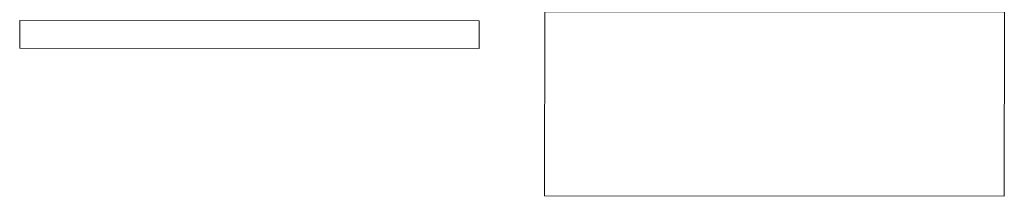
# Model space of a CAD drawing. Header units: millimetres. Extents: x -63554 to 200, y -19084 to 40052.
# Tile 32 of 120: x -45016 to -43945, y -3102 to -2911. Entities that reach past the tile are written whole.
import ezdxf

# ---------------------------------------------------------------- set-up
doc = ezdxf.new("R2010")
doc.units = ezdxf.units.MM
doc.header["$MEASUREMENT"] = 0
doc.layers.add('New_SA-mööbel', color=7, linetype='Continuous')
doc.layers.add('New_SA-mööbel_Pen_No__101', color=252, linetype='Continuous', lineweight=13)

# ---------------------------------------------------------------- blocks, each defined once
blk = doc.blocks.new('Mirror 26[180]_1', base_point=(-45016.1, -2941.7))
at = {"layer": 'New_SA-mööbel_Pen_No__101', "color": 252, "linetype": 'Continuous', "lineweight": 13}
for p, q in [((-44516.1, -2912), (-45016.1, -2911.7)), ((-45016.1, -2911.7), (-45016.1, -2941.7)), ((-44516.1, -2942), (-44516.1, -2912)), ((-45016.1, -2941.7), (-44516.1, -2942))]:
    blk.add_line(p, q, dxfattribs=at)
at = {"layer": 'New_SA-mööbel_Pen_No__101', "color": 252, "linetype": 'Continuous', "lineweight": 13, "flags": 128}
blk.add_lwpolyline([(-45016.1, -2941.7), (-44516.1, -2942), (-44516.1, -2912), (-45016.1, -2911.7)], close=True, dxfattribs=at)
blk = doc.blocks.new('wallshelf(1)[181]_1', base_point=(-44444.9, -2902.1))
at = {"layer": 'New_SA-mööbel_Pen_No__101', "color": 252, "linetype": 'Continuous', "lineweight": 13}
for p, q in [((-44445.1, -3102.1), (-44444.9, -2902.1)), ((-44444.9, -2902.1), (-43944.9, -2902.4)), ((-43944.9, -2902.4), (-43945.1, -3102.4)), ((-43945.1, -3102.4), (-44445.1, -3102.1))]:
    blk.add_line(p, q, dxfattribs=at)

msp = doc.modelspace()

# ---------------------------------------------------------------- block references
at = {"layer": 'New_SA-mööbel', "color": 252, "linetype": 'Continuous', "lineweight": 13}
for name, p in [('wallshelf(1)[181]_1', (-44444.9, -2902.1)), ('Mirror 26[180]_1', (-45016.1, -2941.7))]:
    msp.add_blockref(name, p, dxfattribs=at)

doc.saveas('drawing.dxf')
